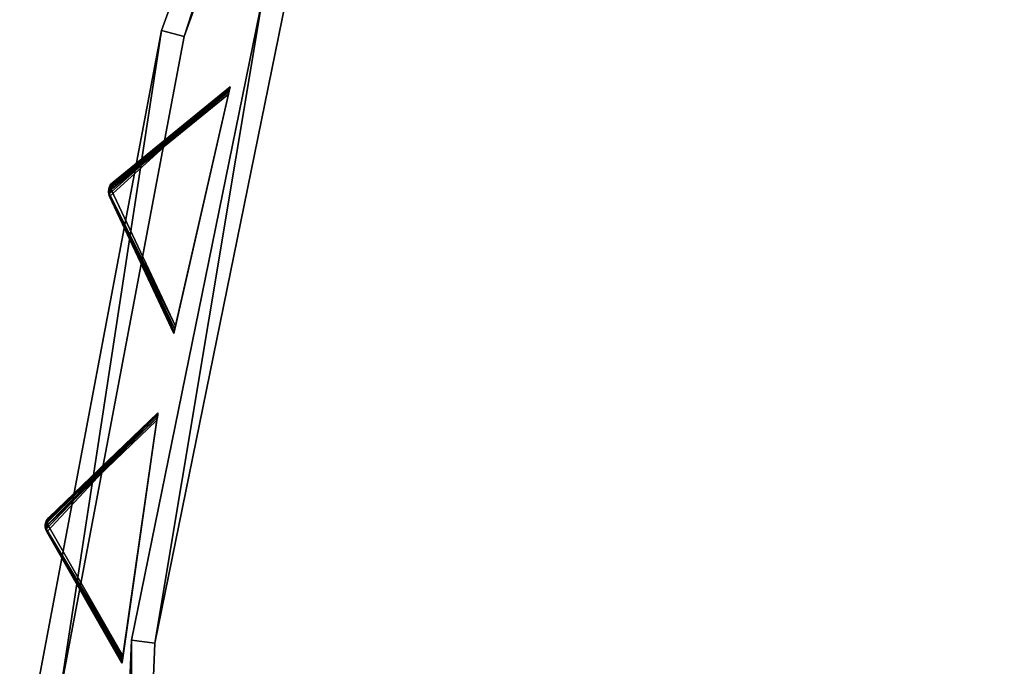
# Model space of a CAD drawing. Extents: x 1239 to 1951, y -365 to 347.
# Tile 149 of 202: x 1241 to 1325, y 31 to 86. Entities that reach past the tile are written whole.
import ezdxf

# ---------------------------------------------------------------- set-up
doc = ezdxf.new("R2010")
doc.units = 0
doc.header["$LTSCALE"] = 25.4
doc.layers.get('0').update_dxf_attribs({"color": 13, "linetype": 'CONTINUOUS'})

# ---------------------------------------------------------------- blocks, each defined once
blk = doc.blocks.new('GRUPUJ_10')
at = {"color": 0}
mesh = blk.add_polyface(dxfattribs=at)
corners = [(0, 334.731, 403.847), (1.997, 334.841, 403.847), (1.462, 391.844, 403.847), (7.718, 278.124, 403.847), (9.671, 278.553, 403.847), (24.417, 223.488, 403.847), (26.276, 224.224, 403.847), (49.663, 172.237, 403.847), (51.38, 173.263, 403.847), (82.804, 125.7, 403.847), (84.334, 126.988, 403.847), (122.98, 85.082, 403.847), (124.285, 86.599, 403.847), (145.389, 67.329, 403.847), (146.566, 68.945, 403.847), (169.152, 51.435, 403.847), (170.196, 53.141, 403.847), (220.124, 25.63, 403.847), (220.881, 27.482, 403.847), (274.575, 8.336, 403.847), (275.025, 10.285, 403.847), (331.094, 0, 403.847), (331.226, 1.996, 403.847), (388.22, 0.838, 403.847), (388.029, 2.829, 403.847), (443.963, 12.764, 403.847), (444.47, 10.83, 403.847), (497.579, 31.543, 403.847), (498.39, 29.714, 403.847), (547.489, 58.679, 403.847), (548.582, 57.004, 403.847), (592.399, 93.469, 403.847), (593.747, 91.992, 403.847), (631.147, 135.014, 403.847), (632.714, 133.772, 403.847), (662.728, 182.235, 403.847), (664.475, 181.261, 403.847), (686.326, 233.912, 403.847), (688.207, 233.23, 403.847), (701.329, 288.704, 403.847), (703.294, 288.333, 403.847), (707.348, 345.194, 403.847), (709.348, 345.143, 403.847), (3.451, 391.632, 403.847), (12.067, 447.982, 403.847), (13.996, 447.454, 403.847), (31.54, 501.693, 403.847), (33.36, 500.862, 403.847), (59.377, 551.584, 403.847), (61.039, 550.472, 403.847), (94.856, 596.363, 403.847), (96.318, 594.999, 403.847), (137.059, 634.872, 403.847), (138.283, 633.291, 403.847), (184.892, 666.112, 403.847), (185.847, 664.355, 403.847), (237.117, 689.274, 403.847), (237.778, 687.387, 403.847), (292.382, 703.759, 403.847), (292.732, 701.79, 403.847), (349.254, 709.192, 403.847), (349.284, 707.192, 403.847), (406.262, 705.431, 403.847), (405.97, 703.452, 403.847), (461.322, 690.668, 403.847), (461.927, 692.574, 403.847), (513.907, 669.17, 403.847), (514.81, 670.954, 403.847), (562.362, 639.515, 403.847), (563.54, 641.131, 403.847), (605.432, 602.471, 403.847), (606.854, 603.878, 403.847), (642.003, 558.999, 403.847), (643.632, 560.159, 403.847), (671.127, 510.222, 403.847), (672.921, 511.106, 403.847), (692.049, 457.406, 403.847), (693.962, 457.991, 403.847), (704.228, 401.918, 403.847), (706.21, 402.188, 403.847)]
mesh.append_faces([[corners[k] for k in face] for face in [(0, 1, 2), (1, 3, 4), (4, 5, 6), (6, 7, 8), (8, 9, 10), (10, 11, 12), (12, 13, 14), (14, 15, 16), (16, 17, 18), (18, 19, 20), (20, 21, 22), (22, 23, 24), (24, 23, 25), (25, 26, 27), (27, 28, 29), (29, 30, 31), (31, 32, 33), (33, 34, 35), (35, 36, 37), (37, 38, 39), (39, 40, 41), (2, 43, 44), (43, 2, 1), (44, 45, 46), (46, 47, 48), (48, 49, 50), (50, 51, 52), (52, 53, 54), (54, 55, 56), (56, 57, 58), (58, 59, 60), (60, 61, 62), (62, 64, 65), (65, 66, 67), (67, 68, 69), (69, 70, 71), (71, 72, 73), (73, 74, 75), (75, 76, 77), (77, 78, 79), (79, 41, 42)]], dxfattribs={"vtx0": -1, "vtx1": -1, "color": 0})
mesh.append_faces([[corners[k] for k in face] for face in [(1, 0, 3), (4, 3, 5), (6, 5, 7), (8, 7, 9), (10, 9, 11), (12, 11, 13), (14, 13, 15), (16, 15, 17), (18, 17, 19), (20, 19, 21), (22, 21, 23), (25, 23, 26), (27, 26, 28), (29, 28, 30), (31, 30, 32), (33, 32, 34), (35, 34, 36), (37, 36, 38), (39, 38, 40), (41, 40, 42), (44, 43, 45), (46, 45, 47), (48, 47, 49), (50, 49, 51), (52, 51, 53), (54, 53, 55), (56, 55, 57), (58, 57, 59), (60, 59, 61), (62, 61, 63), (62, 63, 64), (65, 64, 66), (67, 66, 68), (69, 68, 70), (71, 70, 72), (73, 72, 74), (75, 74, 76), (77, 76, 78), (79, 78, 41)]], dxfattribs={"vtx0": -1, "vtx2": -1, "color": 0})
mesh = blk.add_polyface(dxfattribs=at)
corners = [(1.462, 391.844, 383.847), (3.451, 391.632, 383.847), (1.997, 334.841, 383.847), (12.067, 447.982, 383.847), (13.996, 447.454, 383.847), (31.54, 501.693, 383.847), (33.36, 500.862, 383.847), (59.377, 551.584, 383.847), (61.039, 550.472, 383.847), (94.856, 596.363, 383.847), (96.318, 594.999, 383.847), (137.059, 634.872, 383.847), (138.283, 633.291, 383.847), (184.892, 666.112, 383.847), (185.847, 664.355, 383.847), (237.117, 689.274, 383.847), (237.778, 687.387, 383.847), (292.382, 703.759, 383.847), (292.732, 701.79, 383.847), (349.254, 709.192, 383.847), (349.284, 707.192, 383.847), (406.262, 705.431, 383.847), (405.97, 703.452, 383.847), (461.322, 690.668, 383.847), (461.927, 692.574, 383.847), (513.907, 669.17, 383.847), (514.81, 670.954, 383.847), (562.362, 639.515, 383.847), (563.54, 641.131, 383.847), (605.432, 602.471, 383.847), (606.854, 603.878, 383.847), (642.003, 558.999, 383.847), (643.632, 560.159, 383.847), (671.127, 510.222, 383.847), (672.921, 511.106, 383.847), (692.049, 457.406, 383.847), (693.962, 457.991, 383.847), (704.228, 401.918, 383.847), (706.21, 402.188, 383.847), (707.348, 345.194, 383.847), (709.348, 345.143, 383.847), (0, 334.731, 383.847), (7.718, 278.124, 383.847), (9.671, 278.553, 383.847), (24.417, 223.488, 383.847), (26.276, 224.224, 383.847), (49.663, 172.237, 383.847), (51.38, 173.263, 383.847), (82.804, 125.7, 383.847), (84.334, 126.988, 383.847), (122.98, 85.082, 383.847), (124.285, 86.599, 383.847), (145.389, 67.329, 383.847), (146.566, 68.945, 383.847), (169.152, 51.435, 383.847), (170.196, 53.141, 383.847), (220.124, 25.63, 383.847), (220.881, 27.482, 383.847), (274.575, 8.336, 383.847), (275.025, 10.285, 383.847), (331.094, 0, 383.847), (331.226, 1.996, 383.847), (388.22, 0.838, 383.847), (388.029, 2.829, 383.847), (443.963, 12.764, 383.847), (444.47, 10.83, 383.847), (497.579, 31.543, 383.847), (498.39, 29.714, 383.847), (547.489, 58.679, 383.847), (548.582, 57.004, 383.847), (592.399, 93.469, 383.847), (593.747, 91.992, 383.847), (631.147, 135.014, 383.847), (632.714, 133.772, 383.847), (662.728, 182.235, 383.847), (664.475, 181.261, 383.847), (686.326, 233.912, 383.847), (688.207, 233.23, 383.847), (701.329, 288.704, 383.847), (703.294, 288.333, 383.847)]
mesh.append_faces([[corners[k] for k in face] for face in [(1, 3, 4), (4, 5, 6), (6, 7, 8), (8, 9, 10), (10, 11, 12), (12, 13, 14), (14, 15, 16), (16, 17, 18), (18, 19, 20), (20, 21, 22), (22, 21, 23), (23, 24, 25), (25, 26, 27), (27, 28, 29), (29, 30, 31), (31, 32, 33), (33, 34, 35), (35, 36, 37), (37, 38, 39), (41, 2, 42), (42, 43, 44), (44, 45, 46), (46, 47, 48), (48, 49, 50), (50, 51, 52), (52, 53, 54), (54, 55, 56), (56, 57, 58), (58, 59, 60), (60, 61, 62), (62, 64, 65), (65, 66, 67), (67, 68, 69), (69, 70, 71), (71, 72, 73), (73, 74, 75), (75, 76, 77), (77, 78, 79), (79, 39, 40)]], dxfattribs={"vtx0": -1, "vtx1": -1, "color": 0})
mesh.append_faces([[corners[k] for k in face] for face in [(0, 1, 2), (1, 0, 3), (4, 3, 5), (6, 5, 7), (8, 7, 9), (10, 9, 11), (12, 11, 13), (14, 13, 15), (16, 15, 17), (18, 17, 19), (20, 19, 21), (23, 21, 24), (25, 24, 26), (27, 26, 28), (29, 28, 30), (31, 30, 32), (33, 32, 34), (35, 34, 36), (37, 36, 38), (39, 38, 40), (2, 41, 0), (42, 2, 43), (44, 43, 45), (46, 45, 47), (48, 47, 49), (50, 49, 51), (52, 51, 53), (54, 53, 55), (56, 55, 57), (58, 57, 59), (60, 59, 61), (62, 61, 63), (62, 63, 64), (65, 64, 66), (67, 66, 68), (69, 68, 70), (71, 70, 72), (73, 72, 74), (75, 74, 76), (77, 76, 78), (79, 78, 39)]], dxfattribs={"vtx0": -1, "vtx2": -1, "color": 0})
mesh = blk.add_polyface(dxfattribs=at)
corners = [(13.987, 284.721, 390.847), (9.244, 340.318, 390.847), (7.246, 340.238, 390.847), (15.946, 285.121, 390.847), (29.546, 231.005, 390.847), (31.416, 231.714, 390.847), (53.52, 180.48, 390.847), (55.252, 181.48, 390.847), (85.289, 134.455, 390.847), (86.838, 135.72, 390.847), (124.029, 94.122, 390.847), (125.355, 95.62, 390.847), (168.737, 60.526, 390.847), (169.806, 62.217, 390.847), (218.256, 34.537, 390.847), (219.04, 36.377, 390.847), (271.302, 16.828, 390.847), (271.781, 18.77, 390.847), (326.502, 7.857, 390.847), (326.663, 9.85, 390.847), (354.464, 6.73, 390.847), (354.464, 8.73, 390.847), (382.426, 7.857, 390.847), (382.265, 9.85, 390.847), (437.148, 18.77, 390.847), (437.626, 16.828, 390.847), (489.889, 36.377, 390.847), (490.672, 34.537, 390.847), (539.122, 62.217, 390.847), (540.191, 60.526, 390.847), (583.573, 95.62, 390.847), (584.899, 94.122, 390.847), (622.09, 135.72, 390.847), (623.639, 134.455, 390.847), (653.676, 181.48, 390.847), (655.408, 180.48, 390.847), (677.512, 231.714, 390.847), (679.382, 231.005, 390.847), (692.982, 285.121, 390.847), (694.941, 284.721, 390.847), (699.684, 340.318, 390.847), (701.682, 340.238, 390.847), (9.498, 396.116, 390.847), (11.483, 395.875, 390.847), (20.684, 450.911, 390.847), (22.605, 450.354, 390.847), (40.515, 503.201, 390.847), (42.322, 502.343, 390.847), (68.477, 551.632, 390.847), (70.123, 550.496, 390.847), (103.846, 594.952, 390.847), (105.289, 593.566, 390.847), (145.706, 632.036, 390.847), (146.908, 630.437, 390.847), (192.973, 661.926, 390.847), (193.902, 660.155, 390.847), (244.422, 683.846, 390.847), (245.055, 681.949, 390.847), (298.721, 697.23, 390.847), (299.042, 695.256, 390.847), (354.464, 701.73, 390.847), (354.464, 699.73, 390.847), (409.886, 695.256, 390.847), (410.207, 697.23, 390.847), (463.873, 681.949, 390.847), (464.506, 683.846, 390.847), (515.026, 660.155, 390.847), (515.955, 661.926, 390.847), (562.021, 630.437, 390.847), (563.222, 632.036, 390.847), (603.64, 593.566, 390.847), (605.082, 594.952, 390.847), (638.805, 550.496, 390.847), (640.451, 551.632, 390.847), (666.606, 502.343, 390.847), (668.413, 503.201, 390.847), (686.323, 450.354, 390.847), (688.244, 450.911, 390.847), (697.445, 395.875, 390.847), (699.43, 396.116, 390.847)]
mesh.append_faces([[corners[k] for k in face] for face in [(0, 1, 2), (1, 0, 3), (3, 4, 5), (5, 6, 7), (7, 8, 9), (9, 10, 11), (11, 12, 13), (13, 14, 15), (15, 16, 17), (17, 18, 19), (19, 20, 21), (21, 22, 23), (23, 22, 24), (24, 25, 26), (26, 27, 28), (28, 29, 30), (30, 31, 32), (32, 33, 34), (34, 35, 36), (36, 37, 38), (38, 39, 40), (42, 43, 44), (44, 45, 46), (46, 47, 48), (48, 49, 50), (50, 51, 52), (52, 53, 54), (54, 55, 56), (56, 57, 58), (58, 59, 60), (60, 62, 63), (63, 64, 65), (65, 66, 67), (67, 68, 69), (69, 70, 71), (71, 72, 73), (73, 74, 75), (75, 76, 77), (77, 78, 79), (79, 40, 41)]], dxfattribs={"vtx0": -1, "vtx1": -1, "color": 0})
mesh.append_faces([[corners[k] for k in face] for face in [(3, 0, 4), (5, 4, 6), (7, 6, 8), (9, 8, 10), (11, 10, 12), (13, 12, 14), (15, 14, 16), (17, 16, 18), (19, 18, 20), (21, 20, 22), (24, 22, 25), (26, 25, 27), (28, 27, 29), (30, 29, 31), (32, 31, 33), (34, 33, 35), (36, 35, 37), (38, 37, 39), (40, 39, 41), (1, 42, 2), (42, 1, 43), (44, 43, 45), (46, 45, 47), (48, 47, 49), (50, 49, 51), (52, 51, 53), (54, 53, 55), (56, 55, 57), (58, 57, 59), (60, 59, 61), (60, 61, 62), (63, 62, 64), (65, 64, 66), (67, 66, 68), (69, 68, 70), (71, 70, 72), (73, 72, 74), (75, 74, 76), (77, 76, 78), (79, 78, 40)]], dxfattribs={"vtx0": -1, "vtx2": -1, "color": 0})
mesh = blk.add_polyface(dxfattribs=at)
corners = [(9.498, 396.116, 383.847), (9.244, 340.318, 383.847), (7.246, 340.238, 383.847), (11.483, 395.875, 383.847), (20.684, 450.911, 383.847), (22.605, 450.354, 383.847), (40.515, 503.201, 383.847), (42.322, 502.343, 383.847), (68.477, 551.632, 383.847), (70.123, 550.496, 383.847), (103.846, 594.952, 383.847), (105.289, 593.566, 383.847), (145.706, 632.036, 383.847), (146.908, 630.437, 383.847), (192.973, 661.926, 383.847), (193.902, 660.155, 383.847), (244.422, 683.846, 383.847), (245.055, 681.949, 383.847), (298.721, 697.23, 383.847), (299.042, 695.256, 383.847), (354.464, 701.73, 383.847), (354.464, 699.73, 383.847), (410.207, 697.23, 383.847), (409.886, 695.256, 383.847), (463.873, 681.949, 383.847), (464.506, 683.846, 383.847), (515.026, 660.155, 383.847), (515.955, 661.926, 383.847), (562.021, 630.437, 383.847), (563.222, 632.036, 383.847), (603.64, 593.566, 383.847), (605.082, 594.952, 383.847), (638.805, 550.496, 383.847), (640.451, 551.632, 383.847), (666.606, 502.343, 383.847), (668.413, 503.201, 383.847), (686.323, 450.354, 383.847), (688.244, 450.911, 383.847), (697.445, 395.875, 383.847), (699.43, 396.116, 383.847), (699.684, 340.318, 383.847), (701.682, 340.238, 383.847), (13.987, 284.721, 383.847), (15.946, 285.121, 383.847), (29.546, 231.005, 383.847), (31.416, 231.714, 383.847), (53.52, 180.48, 383.847), (55.252, 181.48, 383.847), (85.289, 134.455, 383.847), (86.838, 135.72, 383.847), (124.029, 94.122, 383.847), (125.355, 95.62, 383.847), (168.737, 60.526, 383.847), (169.806, 62.217, 383.847), (218.256, 34.537, 383.847), (219.04, 36.377, 383.847), (271.302, 16.828, 383.847), (271.781, 18.77, 383.847), (326.502, 7.857, 383.847), (326.663, 9.85, 383.847), (354.464, 6.73, 383.847), (354.464, 8.73, 383.847), (382.265, 9.85, 383.847), (382.426, 7.857, 383.847), (437.148, 18.77, 383.847), (437.626, 16.828, 383.847), (489.889, 36.377, 383.847), (490.672, 34.537, 383.847), (539.122, 62.217, 383.847), (540.191, 60.526, 383.847), (583.573, 95.62, 383.847), (584.899, 94.122, 383.847), (622.09, 135.72, 383.847), (623.639, 134.455, 383.847), (653.676, 181.48, 383.847), (655.408, 180.48, 383.847), (677.512, 231.714, 383.847), (679.382, 231.005, 383.847), (692.982, 285.121, 383.847), (694.941, 284.721, 383.847)]
mesh.append_faces([[corners[k] for k in face] for face in [(0, 1, 2), (1, 0, 3), (3, 4, 5), (5, 6, 7), (7, 8, 9), (9, 10, 11), (11, 12, 13), (13, 14, 15), (15, 16, 17), (17, 18, 19), (19, 20, 21), (21, 22, 23), (23, 22, 24), (24, 25, 26), (26, 27, 28), (28, 29, 30), (30, 31, 32), (32, 33, 34), (34, 35, 36), (36, 37, 38), (38, 39, 40), (42, 43, 44), (44, 45, 46), (46, 47, 48), (48, 49, 50), (50, 51, 52), (52, 53, 54), (54, 55, 56), (56, 57, 58), (58, 59, 60), (60, 62, 63), (63, 64, 65), (65, 66, 67), (67, 68, 69), (69, 70, 71), (71, 72, 73), (73, 74, 75), (75, 76, 77), (77, 78, 79), (79, 40, 41)]], dxfattribs={"vtx0": -1, "vtx1": -1, "color": 0})
mesh.append_faces([[corners[k] for k in face] for face in [(3, 0, 4), (5, 4, 6), (7, 6, 8), (9, 8, 10), (11, 10, 12), (13, 12, 14), (15, 14, 16), (17, 16, 18), (19, 18, 20), (21, 20, 22), (24, 22, 25), (26, 25, 27), (28, 27, 29), (30, 29, 31), (32, 31, 33), (34, 33, 35), (36, 35, 37), (38, 37, 39), (40, 39, 41), (1, 42, 2), (42, 1, 43), (44, 43, 45), (46, 45, 47), (48, 47, 49), (50, 49, 51), (52, 51, 53), (54, 53, 55), (56, 55, 57), (58, 57, 59), (60, 59, 61), (60, 61, 62), (63, 62, 64), (65, 64, 66), (67, 66, 68), (69, 68, 70), (71, 70, 72), (73, 72, 74), (75, 74, 76), (77, 76, 78), (79, 78, 40)]], dxfattribs={"vtx0": -1, "vtx2": -1, "color": 0})
mesh = blk.add_polyface(dxfattribs=at)
corners = [(31.54, 501.693, 403.847), (12.067, 447.982, 383.847), (12.067, 447.982, 403.847), (31.54, 501.693, 383.847)]
mesh.append_faces([[corners[k] for k in face] for face in [(0, 1, 2), (1, 0, 3)]], dxfattribs={"vtx0": -1, "color": 0})
mesh = blk.add_polyface(dxfattribs=at)
corners = [(33.36, 500.862, 383.847), (13.996, 447.454, 403.847), (13.996, 447.454, 383.847), (33.36, 500.862, 403.847)]
mesh.append_faces([[corners[k] for k in face] for face in [(0, 1, 2), (1, 0, 3)]], dxfattribs={"vtx0": -1, "color": 0})
mesh = blk.add_polyface(dxfattribs=at)
corners = [(20.684, 450.911, 390.847), (9.498, 396.116, 383.847), (9.498, 396.116, 390.847), (20.684, 450.911, 383.847)]
mesh.append_faces([[corners[k] for k in face] for face in [(0, 1, 2), (1, 0, 3)]], dxfattribs={"vtx0": -1, "color": 0})
mesh = blk.add_polyface(dxfattribs=at)
corners = [(22.605, 450.354, 383.847), (11.483, 395.875, 390.847), (11.483, 395.875, 383.847), (22.605, 450.354, 390.847)]
mesh.append_faces([[corners[k] for k in face] for face in [(0, 1, 2), (1, 0, 3)]], dxfattribs={"vtx0": -1, "color": 0})
mesh = blk.add_polyface(dxfattribs=at)
corners = [(12.067, 447.982, 403.847), (1.462, 391.844, 383.847), (1.462, 391.844, 403.847), (12.067, 447.982, 383.847)]
mesh.append_faces([[corners[k] for k in face] for face in [(0, 1, 2), (1, 0, 3)]], dxfattribs={"vtx0": -1, "color": 0})
mesh = blk.add_polyface(dxfattribs=at)
corners = [(13.996, 447.454, 383.847), (3.451, 391.632, 403.847), (3.451, 391.632, 383.847), (13.996, 447.454, 403.847)]
mesh.append_faces([[corners[k] for k in face] for face in [(0, 1, 2), (1, 0, 3)]], dxfattribs={"vtx0": -1, "color": 0})
mesh = blk.add_polyface(dxfattribs=at)
corners = [(9.498, 396.116, 390.847), (7.246, 340.238, 383.847), (7.246, 340.238, 390.847), (9.498, 396.116, 383.847)]
mesh.append_faces([[corners[k] for k in face] for face in [(0, 1, 2), (1, 0, 3)]], dxfattribs={"vtx0": -1, "color": 0})
mesh = blk.add_polyface(dxfattribs=at)
corners = [(11.483, 395.875, 383.847), (9.244, 340.318, 390.847), (9.244, 340.318, 383.847), (11.483, 395.875, 390.847)]
mesh.append_faces([[corners[k] for k in face] for face in [(0, 1, 2), (1, 0, 3)]], dxfattribs={"vtx0": -1, "color": 0})
blk = doc.blocks.new('GRUPUJ_12')
at = {"color": 254}
mesh = blk.add_polyface(dxfattribs=at)
corners = [(19.431, 445.004, 395), (9.182, 435.685, 384.866), (14.647, 424.043, 395), (9.111, 435.894, 384.717), (9.088, 436.114, 384.625), (9.113, 436.333, 384.594), (9.185, 436.541, 384.625), (9.302, 436.729, 384.717), (9.456, 436.886, 384.866)]
mesh.append_faces([[corners[k] for k in face] for face in [(0, 1, 2), (7, 0, 8)]], dxfattribs={"vtx0": -1, "color": 254})
mesh.append_faces([[corners[k] for k in face] for face in [(1, 0, 3), (3, 0, 4), (4, 0, 5), (5, 0, 6), (6, 0, 7)]], dxfattribs={"vtx0": -1, "vtx1": -1, "color": 254})
mesh = blk.add_polyface(dxfattribs=at)
corners = [(9.311, 436.64, 255.41), (19.431, 445.004, 245.616), (19.422, 444.964, 245.357)]
mesh.append_faces([[corners[k] for k in face] for face in [(0, 1, 2)]], dxfattribs={"color": 254})
mesh = blk.add_polyface(dxfattribs=at)
corners = [(19.431, 445.004, 245.616), (9.311, 436.64, 255.41), (9.456, 436.886, 255.75)]
mesh.append_faces([[corners[k] for k in face] for face in [(0, 1, 2)]], dxfattribs={"color": 254})
mesh = blk.add_polyface(dxfattribs=at)
corners = [(19.422, 444.964, 245.357), (19.395, 444.846, 245.162), (9.311, 436.64, 255.41)]
mesh.append_faces([[corners[k] for k in face] for face in [(0, 1, 2)]], dxfattribs={"color": 254})
mesh = blk.add_polyface(dxfattribs=at)
corners = [(19.395, 444.846, 245.162), (19.351, 444.656, 245.041), (9.311, 436.64, 255.41)]
mesh.append_faces([[corners[k] for k in face] for face in [(0, 1, 2)]], dxfattribs={"color": 254})
mesh = blk.add_polyface(dxfattribs=at)
corners = [(19.351, 444.656, 245.041), (9.319, 436.286, 255.134), (9.311, 436.64, 255.41)]
mesh.append_faces([[corners[k] for k in face] for face in [(0, 1, 2)]], dxfattribs={"color": 254})
mesh = blk.add_polyface(dxfattribs=at)
corners = [(19.351, 444.656, 245.041), (19.294, 444.404, 245), (9.319, 436.286, 255.134)]
mesh.append_faces([[corners[k] for k in face] for face in [(0, 1, 2)]], dxfattribs={"color": 254})
mesh = blk.add_polyface(dxfattribs=at)
corners = [(9.456, 436.886, 255.75), (19.431, 445.004, 395), (19.431, 445.004, 245.616), (9.456, 436.886, 384.866)]
mesh.append_faces([[corners[k] for k in face] for face in [(0, 1, 2), (1, 0, 3)]], dxfattribs={"vtx0": -1, "color": 254})
mesh = blk.add_polyface(dxfattribs=at)
corners = [(14.656, 424.083, 245.357), (14.647, 424.043, 395), (14.647, 424.043, 245.616), (19.431, 445.004, 395), (14.683, 424.201, 245.162), (14.726, 424.391, 245.041), (14.784, 424.644, 245), (19.294, 444.404, 245), (19.351, 444.656, 245.041), (19.395, 444.846, 245.162), (19.422, 444.964, 245.357), (19.431, 445.004, 245.616)]
mesh.append_faces([[corners[k] for k in face] for face in [(0, 1, 2), (3, 10, 11)]], dxfattribs={"vtx0": -1, "color": 254})
mesh.append_faces([[corners[k] for k in face] for face in [(1, 0, 3)]], dxfattribs={"vtx0": -1, "vtx1": -1, "color": 254})
mesh.append_faces([[corners[k] for k in face] for face in [(3, 0, 4), (3, 4, 5), (3, 5, 6), (3, 6, 7), (3, 7, 8), (3, 8, 9), (3, 9, 10)]], dxfattribs={"vtx0": -1, "vtx2": -1, "color": 254})
mesh = blk.add_polyface(dxfattribs=at)
corners = [(19.294, 444.404, 245), (14.784, 424.644, 245), (9.319, 436.286, 255.134)]
mesh.append_faces([[corners[k] for k in face] for face in [(0, 1, 2)]], dxfattribs={"color": 254})
mesh = blk.add_polyface(dxfattribs=at)
corners = [(9.185, 436.541, 255.75), (9.203, 436.508, 255.507), (9.088, 436.114, 255.75)]
mesh.append_faces([[corners[k] for k in face] for face in [(0, 1, 2)]], dxfattribs={"color": 254})
mesh = blk.add_polyface(dxfattribs=at)
corners = [(9.185, 436.541, 255.75), (9.088, 436.114, 384.625), (9.113, 436.333, 384.594)]
mesh.append_faces([[corners[k] for k in face] for face in [(0, 1, 2)]], dxfattribs={"color": 254})
mesh = blk.add_polyface(dxfattribs=at)
corners = [(9.185, 436.541, 255.75), (9.088, 436.114, 255.75), (9.088, 436.114, 384.625)]
mesh.append_faces([[corners[k] for k in face] for face in [(0, 1, 2)]], dxfattribs={"color": 254})
mesh = blk.add_polyface(dxfattribs=at)
corners = [(9.203, 436.508, 255.507), (9.134, 436.328, 255.541), (9.088, 436.114, 255.75)]
mesh.append_faces([[corners[k] for k in face] for face in [(0, 1, 2)]], dxfattribs={"color": 254})
mesh = blk.add_polyface(dxfattribs=at)
corners = [(9.134, 436.328, 255.541), (9.118, 436.136, 255.507), (9.088, 436.114, 255.75)]
mesh.append_faces([[corners[k] for k in face] for face in [(0, 1, 2)]], dxfattribs={"color": 254})
mesh = blk.add_polyface(dxfattribs=at)
corners = [(9.185, 436.541, 255.75), (9.113, 436.333, 384.594), (9.185, 436.541, 384.625)]
mesh.append_faces([[corners[k] for k in face] for face in [(0, 1, 2)]], dxfattribs={"color": 254})
mesh = blk.add_polyface(dxfattribs=at)
corners = [(9.134, 436.328, 255.541), (9.319, 436.286, 255.134), (9.118, 436.136, 255.507)]
mesh.append_faces([[corners[k] for k in face] for face in [(0, 1, 2)]], dxfattribs={"color": 254})
mesh = blk.add_polyface(dxfattribs=at)
corners = [(9.319, 436.286, 255.134), (9.158, 435.97, 255.41), (9.118, 436.136, 255.507)]
mesh.append_faces([[corners[k] for k in face] for face in [(0, 1, 2)]], dxfattribs={"color": 254})
mesh = blk.add_polyface(dxfattribs=at)
corners = [(9.203, 436.508, 255.507), (9.319, 436.286, 255.134), (9.134, 436.328, 255.541)]
mesh.append_faces([[corners[k] for k in face] for face in [(0, 1, 2)]], dxfattribs={"color": 254})
mesh = blk.add_polyface(dxfattribs=at)
corners = [(9.319, 436.286, 255.134), (14.784, 424.644, 245), (9.158, 435.97, 255.41)]
mesh.append_faces([[corners[k] for k in face] for face in [(0, 1, 2)]], dxfattribs={"color": 254})
mesh = blk.add_polyface(dxfattribs=at)
corners = [(9.302, 436.729, 384.717), (9.22, 436.608, 255.75), (9.185, 436.541, 384.625)]
mesh.append_faces([[corners[k] for k in face] for face in [(0, 1, 2)]], dxfattribs={"color": 254})
mesh = blk.add_polyface(dxfattribs=at)
corners = [(9.22, 436.608, 255.75), (9.185, 436.541, 255.75), (9.185, 436.541, 384.625)]
mesh.append_faces([[corners[k] for k in face] for face in [(0, 1, 2)]], dxfattribs={"color": 254})
mesh = blk.add_polyface(dxfattribs=at)
corners = [(9.22, 436.608, 255.75), (9.203, 436.508, 255.507), (9.185, 436.541, 255.75)]
mesh.append_faces([[corners[k] for k in face] for face in [(0, 1, 2)]], dxfattribs={"color": 254})
mesh = blk.add_polyface(dxfattribs=at)
corners = [(9.456, 436.886, 255.75), (9.311, 436.64, 255.41), (9.203, 436.508, 255.507)]
mesh.append_faces([[corners[k] for k in face] for face in [(0, 1, 2)]], dxfattribs={"color": 254})
mesh = blk.add_polyface(dxfattribs=at)
corners = [(9.456, 436.886, 255.75), (9.203, 436.508, 255.507), (9.22, 436.608, 255.75)]
mesh.append_faces([[corners[k] for k in face] for face in [(0, 1, 2)]], dxfattribs={"color": 254})
mesh = blk.add_polyface(dxfattribs=at)
corners = [(9.311, 436.64, 255.41), (9.319, 436.286, 255.134), (9.203, 436.508, 255.507)]
mesh.append_faces([[corners[k] for k in face] for face in [(0, 1, 2)]], dxfattribs={"color": 254})
mesh = blk.add_polyface(dxfattribs=at)
corners = [(9.456, 436.886, 255.75), (9.22, 436.608, 255.75), (9.302, 436.729, 384.717)]
mesh.append_faces([[corners[k] for k in face] for face in [(0, 1, 2)]], dxfattribs={"color": 254})
mesh = blk.add_polyface(dxfattribs=at)
corners = [(9.456, 436.886, 255.75), (9.302, 436.729, 384.717), (9.456, 436.886, 384.866)]
mesh.append_faces([[corners[k] for k in face] for face in [(0, 1, 2)]], dxfattribs={"color": 254})
mesh = blk.add_polyface(dxfattribs=at)
corners = [(9.118, 436.136, 255.507), (9.09, 436.039, 255.75), (9.088, 436.114, 255.75)]
mesh.append_faces([[corners[k] for k in face] for face in [(0, 1, 2)]], dxfattribs={"color": 254})
mesh = blk.add_polyface(dxfattribs=at)
corners = [(9.088, 436.114, 255.75), (9.111, 435.894, 384.717), (9.088, 436.114, 384.625)]
mesh.append_faces([[corners[k] for k in face] for face in [(0, 1, 2)]], dxfattribs={"color": 254})
mesh = blk.add_polyface(dxfattribs=at)
corners = [(9.088, 436.114, 255.75), (9.182, 435.685, 384.866), (9.111, 435.894, 384.717)]
mesh.append_faces([[corners[k] for k in face] for face in [(0, 1, 2)]], dxfattribs={"color": 254})
mesh = blk.add_polyface(dxfattribs=at)
corners = [(9.088, 436.114, 255.75), (9.09, 436.039, 255.75), (9.182, 435.685, 384.866)]
mesh.append_faces([[corners[k] for k in face] for face in [(0, 1, 2)]], dxfattribs={"color": 254})
mesh = blk.add_polyface(dxfattribs=at)
corners = [(9.118, 436.136, 255.507), (9.158, 435.97, 255.41), (9.09, 436.039, 255.75)]
mesh.append_faces([[corners[k] for k in face] for face in [(0, 1, 2)]], dxfattribs={"color": 254})
mesh = blk.add_polyface(dxfattribs=at)
corners = [(9.09, 436.039, 255.75), (9.158, 435.97, 255.41), (9.182, 435.685, 255.75)]
mesh.append_faces([[corners[k] for k in face] for face in [(0, 1, 2)]], dxfattribs={"color": 254})
mesh = blk.add_polyface(dxfattribs=at)
corners = [(9.09, 436.039, 255.75), (9.182, 435.685, 255.75), (9.182, 435.685, 384.866)]
mesh.append_faces([[corners[k] for k in face] for face in [(0, 1, 2)]], dxfattribs={"color": 254})
mesh = blk.add_polyface(dxfattribs=at)
corners = [(9.158, 435.97, 255.41), (14.683, 424.201, 245.162), (14.656, 424.083, 245.357)]
mesh.append_faces([[corners[k] for k in face] for face in [(0, 1, 2)]], dxfattribs={"color": 254})
mesh = blk.add_polyface(dxfattribs=at)
corners = [(9.158, 435.97, 255.41), (14.726, 424.391, 245.041), (14.683, 424.201, 245.162)]
mesh.append_faces([[corners[k] for k in face] for face in [(0, 1, 2)]], dxfattribs={"color": 254})
mesh = blk.add_polyface(dxfattribs=at)
corners = [(9.158, 435.97, 255.41), (14.656, 424.083, 245.357), (9.182, 435.685, 255.75)]
mesh.append_faces([[corners[k] for k in face] for face in [(0, 1, 2)]], dxfattribs={"color": 254})
mesh = blk.add_polyface(dxfattribs=at)
corners = [(9.158, 435.97, 255.41), (14.784, 424.644, 245), (14.726, 424.391, 245.041)]
mesh.append_faces([[corners[k] for k in face] for face in [(0, 1, 2)]], dxfattribs={"color": 254})
mesh = blk.add_polyface(dxfattribs=at)
corners = [(9.182, 435.685, 384.866), (14.647, 424.043, 245.616), (14.647, 424.043, 395), (9.182, 435.685, 255.75)]
mesh.append_faces([[corners[k] for k in face] for face in [(0, 1, 2), (1, 0, 3)]], dxfattribs={"vtx0": -1, "color": 254})
mesh = blk.add_polyface(dxfattribs=at)
corners = [(9.182, 435.685, 255.75), (14.656, 424.083, 245.357), (14.647, 424.043, 245.616)]
mesh.append_faces([[corners[k] for k in face] for face in [(0, 1, 2)]], dxfattribs={"color": 254})
mesh = blk.add_polyface(dxfattribs=at)
corners = [(13.301, 417.274, 395), (3.846, 407.151, 384.866), (10.241, 395.993, 395), (3.758, 407.353, 384.717), (3.717, 407.57, 384.625), (3.724, 407.791, 384.594), (3.779, 408.004, 384.625), (3.88, 408.2, 384.717), (4.021, 408.37, 384.866)]
mesh.append_faces([[corners[k] for k in face] for face in [(0, 1, 2), (7, 0, 8)]], dxfattribs={"vtx0": -1, "color": 254})
mesh.append_faces([[corners[k] for k in face] for face in [(1, 0, 3), (3, 0, 4), (4, 0, 5), (5, 0, 6), (6, 0, 7)]], dxfattribs={"vtx0": -1, "vtx1": -1, "color": 254})
mesh = blk.add_polyface(dxfattribs=at)
corners = [(13.301, 417.274, 245.616), (13.295, 417.234, 245.357), (3.896, 408.113, 255.41)]
mesh.append_faces([[corners[k] for k in face] for face in [(0, 1, 2)]], dxfattribs={"color": 254})
mesh = blk.add_polyface(dxfattribs=at)
corners = [(13.301, 417.274, 245.616), (3.896, 408.113, 255.41), (4.021, 408.37, 255.75)]
mesh.append_faces([[corners[k] for k in face] for face in [(0, 1, 2)]], dxfattribs={"color": 254})
mesh = blk.add_polyface(dxfattribs=at)
corners = [(13.295, 417.234, 245.357), (13.278, 417.114, 245.162), (3.896, 408.113, 255.41)]
mesh.append_faces([[corners[k] for k in face] for face in [(0, 1, 2)]], dxfattribs={"color": 254})
mesh = blk.add_polyface(dxfattribs=at)
corners = [(13.278, 417.114, 245.162), (13.25, 416.921, 245.041), (3.896, 408.113, 255.41)]
mesh.append_faces([[corners[k] for k in face] for face in [(0, 1, 2)]], dxfattribs={"color": 254})
mesh = blk.add_polyface(dxfattribs=at)
corners = [(4.021, 408.37, 255.75), (13.301, 417.274, 395), (13.301, 417.274, 245.616), (4.021, 408.37, 384.866)]
mesh.append_faces([[corners[k] for k in face] for face in [(0, 1, 2), (1, 0, 3)]], dxfattribs={"vtx0": -1, "color": 254})
mesh = blk.add_polyface(dxfattribs=at)
corners = [(10.247, 396.034, 245.357), (10.241, 395.993, 395), (10.241, 395.993, 245.616), (13.301, 417.274, 395), (10.264, 396.153, 245.162), (10.292, 396.346, 245.041), (10.329, 396.602, 245), (13.213, 416.665, 245), (13.25, 416.921, 245.041), (13.278, 417.114, 245.162), (13.295, 417.234, 245.357), (13.301, 417.274, 245.616)]
mesh.append_faces([[corners[k] for k in face] for face in [(0, 1, 2), (3, 10, 11)]], dxfattribs={"vtx0": -1, "color": 254})
mesh.append_faces([[corners[k] for k in face] for face in [(1, 0, 3)]], dxfattribs={"vtx0": -1, "vtx1": -1, "color": 254})
mesh.append_faces([[corners[k] for k in face] for face in [(3, 0, 4), (3, 4, 5), (3, 5, 6), (3, 6, 7), (3, 7, 8), (3, 8, 9), (3, 9, 10)]], dxfattribs={"vtx0": -1, "vtx2": -1, "color": 254})
mesh = blk.add_polyface(dxfattribs=at)
corners = [(13.25, 416.921, 245.041), (3.934, 407.76, 255.134), (3.896, 408.113, 255.41)]
mesh.append_faces([[corners[k] for k in face] for face in [(0, 1, 2)]], dxfattribs={"color": 254})
mesh = blk.add_polyface(dxfattribs=at)
corners = [(13.25, 416.921, 245.041), (13.213, 416.665, 245), (3.934, 407.76, 255.134)]
mesh.append_faces([[corners[k] for k in face] for face in [(0, 1, 2)]], dxfattribs={"color": 254})
mesh = blk.add_polyface(dxfattribs=at)
corners = [(13.213, 416.665, 245), (10.329, 396.602, 245), (3.934, 407.76, 255.134)]
mesh.append_faces([[corners[k] for k in face] for face in [(0, 1, 2)]], dxfattribs={"color": 254})
mesh = blk.add_polyface(dxfattribs=at)
corners = [(3.779, 408.004, 255.75), (3.8, 407.973, 255.507), (3.717, 407.57, 255.75)]
mesh.append_faces([[corners[k] for k in face] for face in [(0, 1, 2)]], dxfattribs={"color": 254})
mesh = blk.add_polyface(dxfattribs=at)
corners = [(3.779, 408.004, 255.75), (3.717, 407.57, 255.75), (3.717, 407.57, 384.625)]
mesh.append_faces([[corners[k] for k in face] for face in [(0, 1, 2)]], dxfattribs={"color": 254})
mesh = blk.add_polyface(dxfattribs=at)
corners = [(3.779, 408.004, 255.75), (3.717, 407.57, 384.625), (3.724, 407.791, 384.594)]
mesh.append_faces([[corners[k] for k in face] for face in [(0, 1, 2)]], dxfattribs={"color": 254})
mesh = blk.add_polyface(dxfattribs=at)
corners = [(3.8, 407.973, 255.507), (3.746, 407.787, 255.541), (3.717, 407.57, 255.75)]
mesh.append_faces([[corners[k] for k in face] for face in [(0, 1, 2)]], dxfattribs={"color": 254})
mesh = blk.add_polyface(dxfattribs=at)
corners = [(3.746, 407.787, 255.541), (3.745, 407.594, 255.507), (3.717, 407.57, 255.75)]
mesh.append_faces([[corners[k] for k in face] for face in [(0, 1, 2)]], dxfattribs={"color": 254})
mesh = blk.add_polyface(dxfattribs=at)
corners = [(3.779, 408.004, 255.75), (3.724, 407.791, 384.594), (3.779, 408.004, 384.625)]
mesh.append_faces([[corners[k] for k in face] for face in [(0, 1, 2)]], dxfattribs={"color": 254})
mesh = blk.add_polyface(dxfattribs=at)
corners = [(3.746, 407.787, 255.541), (3.934, 407.76, 255.134), (3.745, 407.594, 255.507)]
mesh.append_faces([[corners[k] for k in face] for face in [(0, 1, 2)]], dxfattribs={"color": 254})
mesh = blk.add_polyface(dxfattribs=at)
corners = [(3.8, 407.973, 255.507), (3.934, 407.76, 255.134), (3.746, 407.787, 255.541)]
mesh.append_faces([[corners[k] for k in face] for face in [(0, 1, 2)]], dxfattribs={"color": 254})
mesh = blk.add_polyface(dxfattribs=at)
corners = [(3.88, 408.2, 384.717), (3.809, 408.073, 255.75), (3.779, 408.004, 384.625)]
mesh.append_faces([[corners[k] for k in face] for face in [(0, 1, 2)]], dxfattribs={"color": 254})
mesh = blk.add_polyface(dxfattribs=at)
corners = [(3.809, 408.073, 255.75), (3.8, 407.973, 255.507), (3.779, 408.004, 255.75)]
mesh.append_faces([[corners[k] for k in face] for face in [(0, 1, 2)]], dxfattribs={"color": 254})
mesh = blk.add_polyface(dxfattribs=at)
corners = [(3.809, 408.073, 255.75), (3.779, 408.004, 255.75), (3.779, 408.004, 384.625)]
mesh.append_faces([[corners[k] for k in face] for face in [(0, 1, 2)]], dxfattribs={"color": 254})
mesh = blk.add_polyface(dxfattribs=at)
corners = [(4.021, 408.37, 255.75), (3.896, 408.113, 255.41), (3.8, 407.973, 255.507)]
mesh.append_faces([[corners[k] for k in face] for face in [(0, 1, 2)]], dxfattribs={"color": 254})
mesh = blk.add_polyface(dxfattribs=at)
corners = [(4.021, 408.37, 255.75), (3.8, 407.973, 255.507), (3.809, 408.073, 255.75)]
mesh.append_faces([[corners[k] for k in face] for face in [(0, 1, 2)]], dxfattribs={"color": 254})
mesh = blk.add_polyface(dxfattribs=at)
corners = [(3.896, 408.113, 255.41), (3.934, 407.76, 255.134), (3.8, 407.973, 255.507)]
mesh.append_faces([[corners[k] for k in face] for face in [(0, 1, 2)]], dxfattribs={"color": 254})
mesh = blk.add_polyface(dxfattribs=at)
corners = [(4.021, 408.37, 255.75), (3.809, 408.073, 255.75), (3.88, 408.2, 384.717)]
mesh.append_faces([[corners[k] for k in face] for face in [(0, 1, 2)]], dxfattribs={"color": 254})
mesh = blk.add_polyface(dxfattribs=at)
corners = [(4.021, 408.37, 255.75), (3.88, 408.2, 384.717), (4.021, 408.37, 384.866)]
mesh.append_faces([[corners[k] for k in face] for face in [(0, 1, 2)]], dxfattribs={"color": 254})
mesh = blk.add_polyface(dxfattribs=at)
corners = [(3.745, 407.594, 255.507), (3.725, 407.496, 255.75), (3.717, 407.57, 255.75)]
mesh.append_faces([[corners[k] for k in face] for face in [(0, 1, 2)]], dxfattribs={"color": 254})
mesh = blk.add_polyface(dxfattribs=at)
corners = [(3.717, 407.57, 255.75), (3.725, 407.496, 255.75), (3.846, 407.151, 384.866)]
mesh.append_faces([[corners[k] for k in face] for face in [(0, 1, 2)]], dxfattribs={"color": 254})
mesh = blk.add_polyface(dxfattribs=at)
corners = [(3.717, 407.57, 255.75), (3.846, 407.151, 384.866), (3.758, 407.353, 384.717)]
mesh.append_faces([[corners[k] for k in face] for face in [(0, 1, 2)]], dxfattribs={"color": 254})
mesh = blk.add_polyface(dxfattribs=at)
corners = [(3.717, 407.57, 255.75), (3.758, 407.353, 384.717), (3.717, 407.57, 384.625)]
mesh.append_faces([[corners[k] for k in face] for face in [(0, 1, 2)]], dxfattribs={"color": 254})
mesh = blk.add_polyface(dxfattribs=at)
corners = [(3.745, 407.594, 255.507), (3.798, 407.432, 255.41), (3.725, 407.496, 255.75)]
mesh.append_faces([[corners[k] for k in face] for face in [(0, 1, 2)]], dxfattribs={"color": 254})
mesh = blk.add_polyface(dxfattribs=at)
corners = [(3.725, 407.496, 255.75), (3.798, 407.432, 255.41), (3.846, 407.151, 255.75)]
mesh.append_faces([[corners[k] for k in face] for face in [(0, 1, 2)]], dxfattribs={"color": 254})
mesh = blk.add_polyface(dxfattribs=at)
corners = [(3.725, 407.496, 255.75), (3.846, 407.151, 255.75), (3.846, 407.151, 384.866)]
mesh.append_faces([[corners[k] for k in face] for face in [(0, 1, 2)]], dxfattribs={"color": 254})
mesh = blk.add_polyface(dxfattribs=at)
corners = [(3.934, 407.76, 255.134), (3.798, 407.432, 255.41), (3.745, 407.594, 255.507)]
mesh.append_faces([[corners[k] for k in face] for face in [(0, 1, 2)]], dxfattribs={"color": 254})
mesh = blk.add_polyface(dxfattribs=at)
corners = [(3.934, 407.76, 255.134), (10.329, 396.602, 245), (3.798, 407.432, 255.41)]
mesh.append_faces([[corners[k] for k in face] for face in [(0, 1, 2)]], dxfattribs={"color": 254})
mesh = blk.add_polyface(dxfattribs=at)
corners = [(3.798, 407.432, 255.41), (10.247, 396.034, 245.357), (3.846, 407.151, 255.75)]
mesh.append_faces([[corners[k] for k in face] for face in [(0, 1, 2)]], dxfattribs={"color": 254})
mesh = blk.add_polyface(dxfattribs=at)
corners = [(3.798, 407.432, 255.41), (10.292, 396.346, 245.041), (10.264, 396.153, 245.162)]
mesh.append_faces([[corners[k] for k in face] for face in [(0, 1, 2)]], dxfattribs={"color": 254})
mesh = blk.add_polyface(dxfattribs=at)
corners = [(3.798, 407.432, 255.41), (10.329, 396.602, 245), (10.292, 396.346, 245.041)]
mesh.append_faces([[corners[k] for k in face] for face in [(0, 1, 2)]], dxfattribs={"color": 254})
mesh = blk.add_polyface(dxfattribs=at)
corners = [(3.798, 407.432, 255.41), (10.264, 396.153, 245.162), (10.247, 396.034, 245.357)]
mesh.append_faces([[corners[k] for k in face] for face in [(0, 1, 2)]], dxfattribs={"color": 254})
mesh = blk.add_polyface(dxfattribs=at)
corners = [(3.846, 407.151, 255.75), (10.247, 396.034, 245.357), (10.241, 395.993, 245.616)]
mesh.append_faces([[corners[k] for k in face] for face in [(0, 1, 2)]], dxfattribs={"color": 254})
mesh = blk.add_polyface(dxfattribs=at)
corners = [(3.846, 407.151, 384.866), (10.241, 395.993, 245.616), (10.241, 395.993, 395), (3.846, 407.151, 255.75)]
mesh.append_faces([[corners[k] for k in face] for face in [(0, 1, 2), (1, 0, 3)]], dxfattribs={"vtx0": -1, "color": 254})
blk = doc.blocks.new('CRISTAL-L-7631-7630_STL_1')
at = {"color": 0}
blk.add_blockref('GRUPUJ_12', (144.99, -356.06, 144.219), dxfattribs=at)
at = {"color": 250}
blk.add_blockref('GRUPUJ_10', (146.534, -354.23, 165.372), dxfattribs=at)
blk = doc.blocks.new('GRUPUJ_16')
at = {"color": 0}
blk.add_blockref('CRISTAL-L-7631-7630_STL_1', (-144.99, 356.06, -7.219), dxfattribs=at)
blk = doc.blocks.new('GRUPUJ_5')
at = {"color": 0}
blk.add_blockref('GRUPUJ_16', (0, 0), dxfattribs=at)

msp = doc.modelspace()

# ---------------------------------------------------------------- block references
at = {"color": 0}
msp.add_blockref('GRUPUJ_5', (1239.459, -364.849), dxfattribs=at)

doc.saveas('drawing.dxf')
